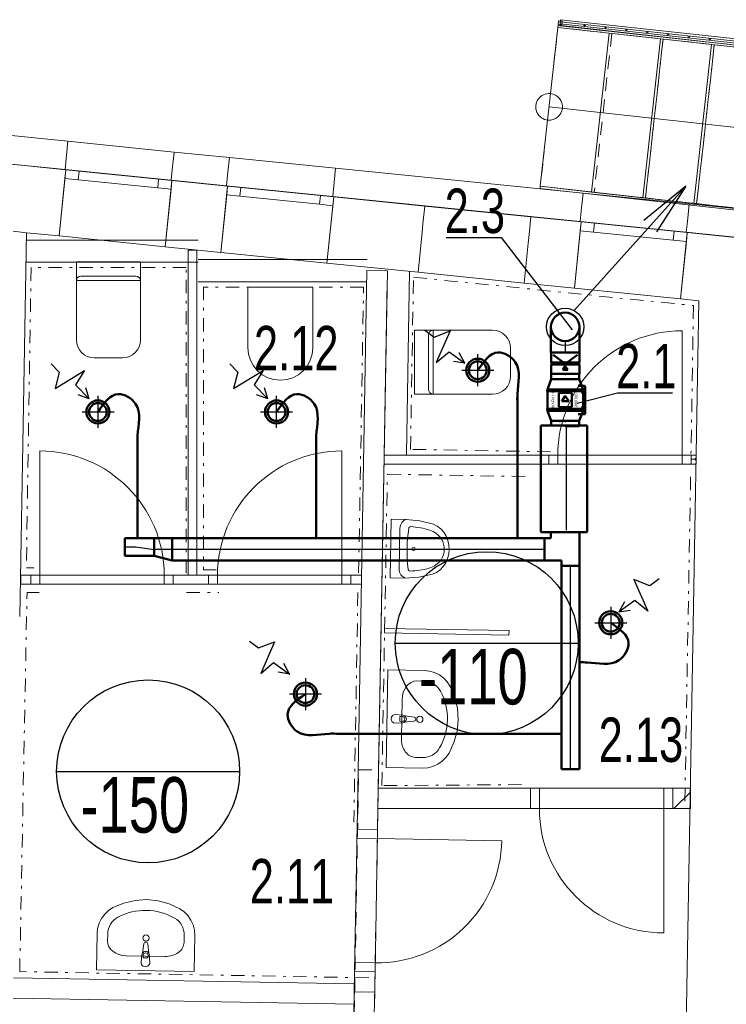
# Model space of a CAD drawing. Header units: millimetres. Extents: x 28262 to 240133, y -152087 to 56534.
# Tile 85 of 107: x 200420 to 204395, y -30820 to -25277. Entities that reach past the tile are written whole.
import ezdxf
from ezdxf.enums import TextEntityAlignment as Align

# ---------------------------------------------------------------- set-up
doc = ezdxf.new("R2010")
doc.units = ezdxf.units.MM
doc.header["$MEASUREMENT"] = 0
for name, pattern in [('DASHDOT', [1, 0.5, -0.25, 0, -0.25]), ('Dashed', [1905, 1270, -635]), ('Čerchovaná S', [175, 75, -42.5, 15, -42.5]), ('čárkovaná 3', [75, 50, -25]), ('Čárkovaná S', [125, 75, -50])]:
    doc.linetypes.add(name, pattern=pattern)
doc.layers.get('0').update_dxf_attribs({"lineweight": 9})
for name, color, linetype, lineweight in [('--písmo', 7, 'Continuous', 25), ('--VZT POPIS', 7, 'Continuous', 25), ('--VZT_ODV', 5, 'Continuous', 50), ('--VZT_ODVOD', 5, 'Continuous', 50), ('--VZT_POPIS', 7, 'Continuous', 25), ('2D prvky - obecné', 7, 'Continuous', 9), ('Konstrukce - nosné', 7, 'Continuous', 9), ('Nové_0', 7, 'Continuous', 9), ('Nové_Interiér - nábytek', 9, 'Continuous', 9), ('Nové_Interiér - schodiště', 7, 'Continuous', 9), ('Nové_Konstrukce - nosné', 7, 'Continuous', 9), ('Nové_Kresby a obrázky', 9, 'Continuous', 9), ('Nové_Otvory – Dveře', 7, 'Continuous', 9), ('Nové_Otvory – Okna', 7, 'Continuous', 9), ('Nové_Výplně – Řezové', 7, 'Continuous', 9)]:
    doc.layers.add(name, color=color, linetype=linetype, lineweight=lineweight)
doc.layers.add('NonPlottable_0', color=7, linetype='Continuous', lineweight=13, plot=False)
doc.styles.add('styl1', font='arial.ttf', dxfattribs={"width": 0.7, "height": 250})
doc.linetypes.add('TRACKS', pattern='A,0.15,[130,ltypeshp.shx,S=0.25,R=0,X=0,Y=0],0.15', length=0.3)

# ---------------------------------------------------------------- blocks, each defined once
blk = doc.blocks.new('tal_v')
at = {"ltscale": 0.1}
for radius in [65, 50]:
    blk.add_circle((0, 0), radius, dxfattribs=at)

msp = doc.modelspace()

# ---------------------------------------------------------------- linework, layer by layer
at = {"layer": '--VZT POPIS'}
for p, q in [((203493.7, -27564.3), (203493.7, -28150.1)), ((201012, -28244.9), (201071.1, -28244.9)), ((201071.1, -28244.9), (201176.4, -28258.7)), ((203373.3, -28258.7), (201176.4, -28258.7)), ((203517.8, -28351.9), (203517.8, -29493.2)), ((202532.7, -28786.3), (203562, -28786.3)), ((200627.9, -29508.3), (201657.2, -29508.3))]:
    msp.add_line(p, q, dxfattribs=at)
for centre, radius in [((203488.8, -27005.9), 105), ((203047.4, -28786.3), 514.7), ((201142.6, -29508.3), 514.7)]:
    msp.add_circle(centre, radius, dxfattribs=at)
at = {"layer": '--VZT_ODV'}
msp.add_line((202215.3, -29296.3), (203468.8, -29296.3), dxfattribs=at)
at = {"layer": '--VZT_ODVOD'}
for p, q in [((203408.8, -27151.8), (203408.8, -27007)), ((203568.8, -27007), (203568.8, -27150.6)), ((203568.8, -27151.8), (203568.8, -27150.6)), ((203220.3, -27382.8), (203220.3, -28195.5)), ((203352.8, -28161.1), (203352.8, -27561.1)), ((203352.8, -27561.1), (203612.8, -27561.1)), ((203612.8, -27561.1), (203612.8, -28161.1)), ((201083.5, -27672.6), (201083.5, -28195.5)), ((202088.5, -27672.6), (202088.5, -28195.5)), ((203408.8, -28195.5), (201012, -28195.5)), ((201012, -28295.5), (201012, -28195.5)), ((201176.6, -28195.5), (201176.6, -28295.5)), ((201278.4, -28195.5), (201278.4, -28320.5)), ((203612.8, -28161.1), (203352.8, -28161.1)), ((203373.3, -28195.5), (203373.3, -28320.5)), ((203408.8, -28195.5), (203408.8, -28161.1)), ((203568.8, -29496.5), (203568.8, -28161.1)), ((201176.6, -28295.5), (201012, -28295.5)), ((201176.6, -28295.5), (201278.4, -28320.5)), ((201278.4, -28320.5), (203468.8, -28320.5)), ((203468.8, -29496.5), (203468.8, -28320.5)), ((203568.8, -28351.6), (203468.8, -28351.6)), ((203568.8, -29496.5), (203468.8, -29496.5))]:
    msp.add_line(p, q, dxfattribs=at)
at = {"layer": '--VZT_ODVOD', "linetype": 'Continuous'}
for p, q in [((203409.6, -27150.6), (203489.6, -27150.6)), ((203409.6, -27205.6), (203409.6, -27150.6)), ((203569.6, -27150.6), (203489.6, -27150.6)), ((203569.6, -27205.6), (203569.6, -27150.6)), ((203489.6, -27205.6), (203409.6, -27205.6)), ((203489.6, -27205.6), (203569.6, -27205.6)), ((203489.6, -27217.6), (203409.6, -27217.6)), ((203409.6, -27270.6), (203409.6, -27217.6)), ((203489.6, -27270.6), (203409.6, -27270.6)), ((203489.5, -27270.6), (203411, -27270.6)), ((203411, -27270.6), (203411, -27300.6)), ((203489.5, -27227.6), (203475.5, -27248.6)), ((203475.5, -27248.6), (203503.5, -27248.6)), ((203503.5, -27248.6), (203489.5, -27227.6)), ((203489.5, -27270.6), (203568, -27270.6)), ((203489.6, -27217.6), (203569.6, -27217.6)), ((203489.6, -27270.6), (203569.6, -27270.6)), ((203568, -27270.6), (203568, -27300.6)), ((203569.6, -27270.6), (203569.6, -27217.6)), ((203389.5, -27358.1), (203411, -27300.6)), ((203411, -27300.6), (203489.5, -27300.6)), ((203568, -27300.6), (203489.5, -27300.6)), ((203589.5, -27358.2), (203568, -27300.6)), ((203387.5, -27363.1), (203489.5, -27363.1)), ((203387.5, -27363.1), (203387.5, -27368.1)), ((203387.5, -27368.1), (203489.5, -27368.1)), ((203389.5, -27358.1), (203489.5, -27358.1)), ((203389.5, -27363.1), (203389.5, -27358.1)), ((203389.5, -27368.1), (203389.5, -27468.1)), ((203457.5, -27378.1), (203494.5, -27378.1)), ((203521.5, -27378.1), (203484.5, -27378.1)), ((203589.5, -27358.2), (203489.5, -27358.1)), ((203591.5, -27363.2), (203489.5, -27363.1)), ((203591.5, -27368.2), (203489.5, -27368.1)), ((203596, -27338.2), (203561.6, -27338.1)), ((203589.5, -27363.2), (203589.5, -27358.2)), ((203589.5, -27418.2), (203589.5, -27368.2)), ((203591.5, -27363.2), (203591.5, -27368.2)), ((203601, -27493.2), (203601, -27343.2)), ((203452.5, -27383.1), (203452.5, -27418.1)), ((203452.5, -27453.1), (203452.5, -27418.1)), ((203489.2, -27395), (203469.2, -27425)), ((203469.2, -27425), (203509.2, -27425)), ((203509.2, -27425), (203489.2, -27395)), ((203526.5, -27383.1), (203526.5, -27418.1)), ((203526.5, -27453.1), (203526.5, -27418.1)), ((203589.5, -27418.2), (203589.5, -27468.2)), ((203387.5, -27468.1), (203489.5, -27468.1)), ((203387.5, -27473.1), (203387.5, -27468.1)), ((203387.5, -27473.1), (203489.5, -27473.1)), ((203389.5, -27473.1), (203389.5, -27478.1)), ((203389.5, -27478.1), (203489.5, -27478.1)), ((203389.5, -27478.1), (203411, -27535.6)), ((203457.5, -27458.1), (203494.5, -27458.1)), ((203521.5, -27458.1), (203484.5, -27458.1)), ((203591.5, -27468.2), (203489.5, -27468.1)), ((203591.5, -27473.2), (203489.5, -27473.1)), ((203589.5, -27478.2), (203489.5, -27478.1)), ((203589.5, -27478.2), (203568, -27535.6)), ((203589.5, -27473.2), (203589.5, -27478.2)), ((203591.5, -27473.2), (203591.5, -27468.2)), ((203411, -27535.6), (203489.5, -27535.6)), ((203411, -27561.1), (203411, -27535.6)), ((203568, -27535.6), (203489.5, -27535.6)), ((203596, -27498.2), (203561.6, -27498.1)), ((203568, -27561.1), (203568, -27535.6)), ((203489.5, -27565.6), (203568, -27565.6)), ((203480.2, -28161.6), (203401.7, -28161.5)), ((203480.2, -28161.6), (203558.7, -28161.6))]:
    msp.add_line(p, q, dxfattribs=at)
at = {"layer": '--VZT_ODVOD', "linetype": 'Dashed', "ltscale": 2}
for p, q in [((203484.9, -27209.6), (203421.3, -27163)), ((203494.2, -27209.6), (203557.8, -27163))]:
    msp.add_line(p, q, dxfattribs=at)
at = {"layer": '--VZT_ODVOD', "linetype": 'DASHDOT', "ltscale": 3}
for p, q in [((203581.5, -27378.1), (203609.5, -27378.2)), ((203580.3, -27458.1), (203609.5, -27458.2))]:
    msp.add_line(p, q, dxfattribs=at)
at = {"layer": '--VZT_ODVOD'}
msp.add_circle((203488.8, -27005.9), 80, dxfattribs=at)
at = {"layer": '--VZT_ODVOD', "linetype": 'Continuous'}
msp.add_circle((203489.6, -27211.6), 6.28, dxfattribs=at)
for centre, radius, start, end in [((203406.8, -27211.6), 6.6, 294.6382, 65.3579), ((203572.3, -27211.6), 6.6, 114.6382, 245.3579), ((203457.5, -27383.1), 5, 89.9959, 179.9959), ((203521.5, -27383.1), 5, 359.9959, 89.9959), ((203596, -27343.2), 5, 359.9959, 89.9959), ((203457.5, -27453.1), 5, 179.9959, 269.9959), ((203521.5, -27453.1), 5, 269.9959, 359.9959), ((203596, -27493.2), 5, 269.9959, 359.9959)]:
    msp.add_arc(centre, radius, start, end, dxfattribs=at)
at = {"layer": '--VZT_ODVOD', "linetype": 'TRACKS', "ltscale": 250}
for points in [[(202997.4, -27249.6), (203111.8, -27149.5), (203208.5, -27203.7), (203220.3, -27382.8), (203220.3, -27437.7)], [(200860.6, -27484.5), (200975, -27384.4), (201071.7, -27438.6), (201083.5, -27617.7), (201083.5, -27672.6)], [(201865.6, -27484.5), (201980, -27384.4), (202076.7, -27438.6), (202088.5, -27617.7), (202088.5, -27672.6)], [(202027.1, -29073.4), (201927.1, -29187.8), (201981.3, -29284.5), (202160.4, -29296.3), (202215.3, -29296.3)]]:
    msp.add_spline(points, degree=3, dxfattribs=at)
msp.add_open_spline([(203745.5, -28671.9), (203794.8, -28705.6), (203880, -28763.9), (203783.1, -28929), (203657.1, -28893.4), (203583.1, -28894.2), (203568.8, -28894.5)], degree=3, knots=[0, 0, 0, 0, 151.985237, 262.861235, 442.350063, 485.761858, 485.761858, 485.761858, 485.761858], dxfattribs=at)
at = {"layer": '--VZT_ODVOD', "linetype": 'Continuous'}
for p in [(203489.6, -27270.6), (203458.7, -27535.6), (203489.5, -27535.6)]:
    msp.add_point(p, dxfattribs=at)
at = {"layer": '--VZT_POPIS'}
for p, q in [((203540.4, -26913.9), (204168, -26214.2)), ((204168, -26214.2), (203931.2, -26407.2)), ((204168, -26214.2), (204001.8, -26470.4)), ((202818.7, -26502.6), (203128.3, -26502.6)), ((203128.3, -26502.6), (203528.9, -27022.5)), ((202699.5, -27025.1), (202751.9, -27063.2)), ((202751.9, -27063.2), (202841.1, -27028)), ((202841.1, -27028), (202763.9, -27206.6)), ((203488.8, -27092.3), (203488.8, -27151.7)), ((202763.9, -27206.6), (202835.4, -27145.9)), ((202835.4, -27145.9), (202924.6, -27210.8)), ((202924.6, -27210.8), (202893.2, -27151.5)), ((200596.6, -27213.4), (200641.5, -27260)), ((201601.6, -27213.4), (201646.5, -27260)), ((202924.6, -27210.8), (202859.7, -27200)), ((200618.8, -27353.3), (200785.2, -27252.4)), ((200641.5, -27260), (200618.8, -27353.3)), ((200785.2, -27252.4), (200734.7, -27331.5)), ((201623.8, -27353.3), (201790.2, -27252.4)), ((201646.5, -27260), (201623.8, -27353.3)), ((201790.2, -27252.4), (201739.7, -27331.5)), ((200734.7, -27331.5), (200811.2, -27411)), ((200811.2, -27411), (200791.7, -27348.2)), ((201739.7, -27331.5), (201816.2, -27411)), ((201816.2, -27411), (201796.7, -27348.2)), ((203556.8, -27435.1), (203783.4, -27376.7)), ((203783.4, -27376.7), (204093, -27376.7)), ((200811.2, -27411), (200748.2, -27388)), ((201816.2, -27411), (201753.2, -27388)), ((203965.1, -28463), (203875.8, -28427.9)), ((203875.8, -28427.9), (203953.1, -28606.4)), ((204017.4, -28424.9), (203965.1, -28463)), ((203790.1, -28611), (203855, -28600.1)), ((203881.5, -28545.7), (203792.3, -28610.6)), ((203792.3, -28610.6), (203823.8, -28551.3)), ((203953.1, -28606.4), (203881.5, -28545.7)), ((201712.1, -28775.4), (201764.4, -28813.5)), ((201764.4, -28813.5), (201853.7, -28778.4)), ((201853.7, -28778.4), (201776.4, -28956.9)), ((201776.4, -28956.9), (201848, -28896.2)), ((201848, -28896.2), (201937.2, -28961.1)), ((201937.2, -28961.1), (201905.7, -28901.8)), ((201939.4, -28961.5), (201874.5, -28950.6))]:
    msp.add_line(p, q, dxfattribs=at)
at = {"layer": '--VZT_POPIS', "ltscale": 3}
for p, q in [((202997.4, -27339.6), (202997.4, -27159.6)), ((202907.4, -27249.6), (203087.4, -27249.6)), ((200860.6, -27574.5), (200860.6, -27394.5)), ((201865.6, -27574.5), (201865.6, -27394.5)), ((200770.6, -27484.5), (200950.6, -27484.4)), ((201775.6, -27484.5), (201955.6, -27484.4)), ((203745.5, -28581.9), (203745.6, -28761.9)), ((203655.5, -28671.5), (203835.5, -28671.5)), ((202027.1, -28983.4), (202027.1, -29163.4)), ((202117.1, -29073), (201937.1, -29073))]:
    msp.add_line(p, q, dxfattribs=at)
at = {"layer": '2D prvky - obecné', "linetype": 'Čerchovaná S'}
for p, q in [((200464.3, -26099.3), (200089.9, -26061.4)), ((200457.7, -26475.6), (200083.3, -26437.7))]:
    msp.add_line(p, q, dxfattribs=at)
at = {"layer": 'Konstrukce - nosné', "linetype": 'Continuous'}
for p, q in [((200089.9, -26061.4), (200464.3, -26099.3)), ((200679.5, -26121.2), (200464.3, -26099.3)), ((201589.8, -26213.4), (201276.5, -26181.6)), ((202698.7, -26325.7), (202186.7, -26273.8)), ((202698.7, -26325.7), (202688.7, -26425.2)), ((202688.7, -26425.2), (202683.6, -26474.9)), ((203295.7, -26386.2), (203285.6, -26485.7)), ((203579.3, -26414.9), (203295.7, -26386.2)), ((200420, -28636.7), (200457.7, -26475.6)), ((200457.7, -26475.6), (200641.7, -26494.2)), ((202683.6, -26474.9), (202660.9, -26698.8)), ((203285.6, -26485.7), (203280.6, -26535.4)), ((204579.3, -26516.2), (204176.2, -26475.4)), ((203280.6, -26535.4), (203257.9, -26759.3)), ((201238.7, -26554.7), (201552, -26586.5)), ((202148.9, -26646.9), (202660.9, -26698.8)), ((203257.9, -26759.3), (203541.5, -26788)), ((204138.4, -26848.5), (204241.4, -26858.9)), ((204241.4, -26858.9), (204169.1, -31008.1))]:
    msp.add_line(p, q, dxfattribs=at)
at = {"layer": 'NonPlottable_0'}
for p, q in [((200691.3, -25961.3), (200092.7, -25900.9)), ((200681.3, -26060.8), (200691.3, -25961.3)), ((201288.3, -26021.6), (201278.3, -26121.1)), ((201599.9, -26053), (201288.3, -26021.6)), ((200089.9, -26061.5), (200675.3, -26120.5)), ((200675.3, -26120.5), (200681.3, -26060.8)), ((201589.8, -26152.5), (201599.9, -26053)), ((201278.3, -26121.1), (201272.2, -26180.8)), ((201583.8, -26212.2), (201589.8, -26152.5)), ((202196.9, -26113.2), (202186.8, -26212.7)), ((203589.5, -26253.7), (202196.9, -26113.2)), ((201272.2, -26180.8), (201583.8, -26212.2)), ((202186.8, -26212.7), (202180.8, -26272.4)), ((202180.8, -26272.4), (203573.4, -26412.9)), ((203579.4, -26353.2), (203589.5, -26253.7)), ((204186.4, -26314), (204176.4, -26413.5)), ((206034.3, -26500.4), (204186.4, -26314)), ((203573.4, -26412.9), (203579.4, -26353.2)), ((204176.4, -26413.5), (204170.4, -26473.2)), ((204170.4, -26473.2), (206018.2, -26659.6)), ((201367.4, -26573.5), (201367.4, -28404.5)), ((201417.4, -26573.5), (201367.4, -26573.5)), ((201417.4, -28404.5), (201417.4, -26573.5)), ((202373.9, -26689), (202318.5, -29834)), ((202488.9, -26691), (202373.9, -26689)), ((202433.5, -29836), (202488.9, -26691)), ((202470.6, -27727.9), (202469.7, -27777.9)), ((203397.4, -27727.9), (202470.6, -27727.9)), ((203397.4, -27777.9), (203397.4, -27727.9)), ((204197.4, -27727.9), (204197.4, -27777.9)), ((204226.3, -27727.9), (204197.4, -27727.9)), ((204225.4, -27777.9), (204226.3, -27727.9)), ((202469.7, -27777.9), (203397.4, -27777.9)), ((204197.4, -27777.9), (204225.4, -27777.9)), ((200483.2, -28404.5), (200426.9, -28404.5)), ((200426.9, -28404.5), (200426.9, -28454.5)), ((200483.2, -28454.5), (200483.2, -28404.5)), ((201482.8, -28404.5), (201283.2, -28404.5)), ((201283.2, -28404.5), (201283.2, -28454.5)), ((201367.4, -28404.5), (201417.4, -28404.5)), ((201482.8, -28454.5), (201482.8, -28404.5)), ((202342.6, -28404.5), (202282.8, -28404.5)), ((202282.8, -28404.5), (202282.8, -28454.5)), ((202342.6, -28454.5), (202342.6, -28404.5)), ((200426.9, -28454.5), (200483.2, -28454.5)), ((201283.2, -28454.5), (201482.8, -28454.5)), ((202282.8, -28454.5), (202342.6, -28454.5)), ((202473.1, -28703.5), (202472.6, -28728.5)), ((203172.9, -28715.8), (202473.1, -28703.5)), ((202472.6, -28728.5), (203172.5, -28740.8)), ((203172.5, -28740.8), (203172.9, -28715.8)), ((202437.6, -29602.9), (202435.6, -29717.9)), ((203293.7, -29602.9), (202437.6, -29602.9)), ((203293.7, -29717.9), (203293.7, -29602.9)), ((204193.4, -29602.9), (204093.7, -29602.9)), ((204093.7, -29602.9), (204093.7, -29717.9)), ((204193.4, -29717.9), (204193.4, -29602.9)), ((202435.6, -29717.9), (203293.7, -29717.9)), ((204093.7, -29717.9), (204193.4, -29717.9)), ((202318.5, -29834), (202433.5, -29836)), ((202304.4, -30633.9), (202300, -30883.1)), ((202419.4, -30635.9), (202304.4, -30633.9)), ((202415, -30885.1), (202419.4, -30635.9)), ((202303.2, -30703.9), (200384.6, -30670.1)), ((202301.2, -30818.8), (202303.2, -30703.9)), ((200382.6, -30785.1), (202301.2, -30818.8))]:
    msp.add_line(p, q, dxfattribs=at)
at = {"layer": 'Nové_0', "linetype": 'Continuous'}
for p, q in [((203452.2, -25283), (203450, -25302.9)), ((203450, -25302.9), (203469.9, -25305.1)), ((203472.1, -25285.2), (203452.2, -25283)), ((203463, -25276.7), (203459.1, -25311.5)), ((203459.1, -25311.5), (205729.3, -25561)), ((203461.7, -25288.1), (203460.4, -25300)), ((203461.7, -25288.1), (203460.4, -25300)), ((203460.4, -25300), (205730.6, -25549.6)), ((203460.4, -25300), (205730.6, -25549.6)), ((205731.9, -25537.7), (203461.7, -25288.1)), ((205731.9, -25537.7), (203461.7, -25288.1)), ((205733.2, -25526.3), (203463, -25276.7)), ((203469.9, -25305.1), (203472.1, -25285.2)), ((203592.4, -25308.5), (203604.3, -25309.8)), ((203597.7, -25315.1), (203599, -25303.2)), ((203709.7, -25321.4), (203721.7, -25322.7)), ((203715.1, -25328), (203716.4, -25316.1)), ((203832.4, -25340.9), (203833.8, -25329)), ((203827.1, -25334.3), (203839.1, -25335.6)), ((203944.5, -25347.2), (203956.5, -25348.5)), ((203949.8, -25353.8), (203951.1, -25341.9)), ((204061.9, -25360.1), (204073.8, -25361.4)), ((204067.2, -25366.7), (204068.5, -25354.8)), ((204179.3, -25373), (204191.2, -25374.3)), ((204184.6, -25379.6), (204185.9, -25367.7)), ((204296.7, -25385.9), (204308.6, -25387.2)), ((204302, -25392.6), (204303.3, -25380.6))]:
    msp.add_line(p, q, dxfattribs=at)
at = {"layer": 'Nové_Interiér - nábytek', "linetype": 'Continuous'}
for p, q in [((200738.8, -27080.1), (200738.8, -26640.1)), ((200738.8, -26640.1), (201098.8, -26640.1)), ((201098.8, -26640.1), (201098.8, -27080.1)), ((201098.8, -26745.1), (200738.8, -26745.1)), ((200763.8, -26720.1), (200918.8, -26720.1)), ((200918.8, -26720.1), (201073.8, -26720.1)), ((201703.9, -26781.5), (202068.9, -26781.5)), ((201703.9, -27124), (201703.9, -26781.5)), ((202068.9, -26781.5), (202068.9, -27124)), ((202640.9, -27385.1), (202640.9, -27025.1)), ((202640.9, -27025.1), (203080.9, -27025.1)), ((202745.9, -27025.1), (202745.9, -27385.1)), ((203080.9, -27025.1), (203100.4, -27027)), ((203100.4, -27027), (203119.1, -27032.7)), ((203119.1, -27032.7), (203136.4, -27042)), ((203136.4, -27042), (203151.6, -27054.4)), ((200740.7, -27099.6), (200738.8, -27080.1)), ((200746.4, -27118.3), (200740.7, -27099.6)), ((201096.9, -27099.6), (201091.2, -27118.3)), ((201098.8, -27080.1), (201096.9, -27099.6)), ((202720.9, -27205.1), (202720.9, -27050.1)), ((203151.6, -27054.4), (203164, -27069.6)), ((203164, -27069.6), (203173.3, -27086.8)), ((203173.3, -27086.8), (203179, -27105.6)), ((200755.7, -27135.6), (200746.4, -27118.3)), ((200768.1, -27150.8), (200755.7, -27135.6)), ((200783.3, -27163.2), (200768.1, -27150.8)), ((201069.5, -27150.8), (201054.4, -27163.2)), ((201082, -27135.6), (201069.5, -27150.8)), ((201091.2, -27118.3), (201082, -27135.6)), ((201707.4, -27159), (201703.9, -27124)), ((201717.7, -27193.3), (201707.4, -27159)), ((202065.5, -27159), (202055.1, -27193.3)), ((202068.9, -27124), (202065.5, -27159)), ((203179, -27105.6), (203180.9, -27125.1)), ((203180.9, -27125.1), (203180.9, -27285.1)), ((200800.5, -27172.5), (200783.3, -27163.2)), ((200819.3, -27178.1), (200800.5, -27172.5)), ((200838.8, -27180.1), (200819.3, -27178.1)), ((200998.8, -27180.1), (200838.8, -27180.1)), ((201018.3, -27178.1), (200998.8, -27180.1)), ((201037.1, -27172.5), (201018.3, -27178.1)), ((201054.4, -27163.2), (201037.1, -27172.5)), ((201734.5, -27224.9), (201717.7, -27193.3)), ((202055.1, -27193.3), (202038.3, -27224.9)), ((202720.9, -27360.1), (202720.9, -27205.1)), ((201757.2, -27252.6), (201734.5, -27224.9)), ((201784.8, -27275.3), (201757.2, -27252.6)), ((202015.7, -27252.6), (201988, -27275.3)), ((202038.3, -27224.9), (202015.7, -27252.6)), ((201816.3, -27292.2), (201784.8, -27275.3)), ((201850.6, -27302.6), (201816.3, -27292.2)), ((201886.4, -27306.5), (201850.6, -27302.6)), ((201922.3, -27302.6), (201886.4, -27306.5)), ((201956.5, -27292.2), (201922.3, -27302.6)), ((201988, -27275.3), (201956.5, -27292.2)), ((203173.3, -27323.4), (203164, -27340.7)), ((203179, -27304.6), (203173.3, -27323.4)), ((203180.9, -27285.1), (203179, -27304.6)), ((203119.1, -27377.5), (203100.4, -27383.2)), ((203136.4, -27368.3), (203119.1, -27377.5)), ((203151.6, -27355.8), (203136.4, -27368.3)), ((203164, -27340.7), (203151.6, -27355.8)), ((203080.9, -27385.1), (202640.9, -27385.1)), ((203100.4, -27383.2), (203080.9, -27385.1)), ((202504.1, -28418.6), (202509.9, -28088.6)), ((202509.9, -28088.6), (202592.9, -28090.1)), ((202592.9, -28090.1), (202671, -28097.5)), ((202671, -28097.5), (202747.3, -28116.7)), ((202555.1, -28369.4), (202559.2, -28139.5)), ((202747.3, -28116.7), (202769.2, -28128.1)), ((202769.2, -28128.1), (202788.9, -28143.5)), ((202788.9, -28143.5), (202805.9, -28162.3)), ((202805.9, -28162.3), (202819.5, -28184)), ((202819.5, -28184), (202829.4, -28207.9)), ((202829.4, -28207.9), (202835.3, -28233.3)), ((202837, -28259.4), (202834.4, -28285.5)), ((202835.3, -28233.3), (202837, -28259.4)), ((202827.6, -28310.6), (202816.9, -28334.2)), ((202834.4, -28285.5), (202827.6, -28310.6)), ((202784.9, -28373.6), (202764.6, -28388.2)), ((202802.5, -28355.4), (202784.9, -28373.6)), ((202816.9, -28334.2), (202802.5, -28355.4)), ((202587.1, -28420), (202504.1, -28418.6)), ((202665.4, -28415.4), (202587.1, -28420)), ((202742.3, -28398.9), (202665.4, -28415.4)), ((202764.6, -28388.2), (202742.3, -28398.9)), ((202472.6, -28728.5), (202473.1, -28703.5)), ((202473.1, -28703.5), (203172.9, -28715.8)), ((203172.5, -28740.8), (202472.6, -28728.5)), ((203172.9, -28715.8), (203172.5, -28740.8)), ((202482.2, -29486.5), (202491.9, -28936.6)), ((202491.9, -28936.6), (202695.5, -28940.1)), ((202695.5, -28940.1), (202725.5, -28943.3)), ((202725.5, -28943.3), (202754.3, -28951.7)), ((202754.3, -28951.7), (202781.2, -28965)), ((202781.2, -28965), (202805.3, -28982.9)), ((202805.3, -28982.9), (202825.8, -29004.6)), ((202653.8, -28999.2), (202694.5, -28999.9)), ((202825.8, -29004.6), (202842, -29029.7)), ((202842, -29029.7), (202867.5, -29089.9)), ((202867.5, -29089.9), (202882.7, -29153.4)), ((202567.2, -29321.9), (202571.1, -29104.1)), ((202882.7, -29153.4), (202887, -29218.6)), ((202534.6, -29187.4), (202576.5, -29192.1)), ((202559.3, -29199.2), (202558.8, -29226.4)), ((202574.2, -29199.4), (202559.3, -29199.2)), ((202585.9, -29195.5), (202638.7, -29203.1)), ((202575.7, -29234.1), (202533.7, -29237.3)), ((202558.8, -29226.4), (202573.7, -29226.6)), ((202638.3, -29225.3), (202585.3, -29231)), ((202887, -29218.6), (202880.4, -29283.5)), ((202880.4, -29283.5), (202863, -29346.5)), ((202863, -29346.5), (202835.4, -29405.8)), ((202646.2, -29429.6), (202686.9, -29430.3)), ((202818.3, -29430.2), (202797.1, -29451.2)), ((202835.4, -29405.8), (202818.3, -29430.2)), ((202685.8, -29490.1), (202482.2, -29486.5)), ((202745, -29480.6), (202715.9, -29487.9)), ((202772.4, -29468.2), (202745, -29480.6)), ((202797.1, -29451.2), (202772.4, -29468.2)), ((202715.9, -29487.9), (202685.8, -29490.1)), ((200944.9, -30275.3), (201005.1, -30249.8)), ((201005.1, -30249.8), (201068.7, -30234.6)), ((201068.7, -30234.6), (201133.8, -30230.3)), ((201133.8, -30230.3), (201198.7, -30236.9)), ((201198.7, -30236.9), (201261.7, -30254.3)), ((201261.7, -30254.3), (201321, -30282)), ((200880.3, -30336.1), (200898.1, -30312)), ((200898.1, -30312), (200919.9, -30291.5)), ((200919.9, -30291.5), (200944.9, -30275.3)), ((201321, -30282), (201345.4, -30299)), ((201345.4, -30299), (201366.5, -30320.3)), ((200858.6, -30391.9), (200867, -30363)), ((200867, -30363), (200880.3, -30336.1)), ((201366.5, -30320.3), (201383.4, -30344.9)), ((201383.4, -30344.9), (201395.8, -30372.3)), ((201395.8, -30372.3), (201403.2, -30401.4)), ((200851.8, -30625.4), (200855.4, -30421.8)), ((200855.4, -30421.8), (200858.6, -30391.9)), ((200914.4, -30463.5), (200915.2, -30422.8)), ((201403.2, -30401.4), (201405.3, -30431.5)), ((201110.8, -30531.4), (201118.3, -30478.6)), ((201140.5, -30479), (201146.2, -30532)), ((201344.8, -30471.1), (201345.5, -30430.4)), ((201405.3, -30431.5), (201401.7, -30635.1)), ((201102.6, -30582.7), (201107.3, -30540.9)), ((201237.1, -30550.1), (201019.3, -30546.3)), ((201114.7, -30543.2), (201114.4, -30558)), ((201114.4, -30558), (201141.6, -30558.5)), ((201141.6, -30558.5), (201141.9, -30543.6)), ((201149.3, -30541.6), (201152.6, -30583.6)), ((201401.7, -30635.1), (200851.8, -30625.4))]:
    msp.add_line(p, q, dxfattribs=at)
for centre in [(202671.2, -29214.8), (201130, -30446.1)]:
    msp.add_circle(centre, 17.5, dxfattribs=at)
for centre, radius, start, end in [((200763.8, -26745.1), 25, 90, 180), ((201073.8, -26745.1), 25, 0, 90), ((202745.9, -27050.1), 25, 90, 180), ((202745.9, -27360.1), 25, 180, 270), ((202534.1, -29212.3), 25, 88.9912, 268.9912), ((202573.9, -29213), 13.6, 268.9912, 88.9912), ((202574.2, -29213.1), 21.1, 56.2202, 83.8216), ((202574.2, -29213.1), 21.1, 301.7622, 56.2202), ((202637.1, -29214.2), 11.2, 276.1301, 81.8523), ((202574.2, -29213.1), 21.1, 274.1608, 301.7622), ((201129.4, -30480.2), 11.2, 6.1301, 171.8523), ((201128.3, -30543.1), 21.1, 146.2202, 173.8216), ((201128.3, -30543.1), 21.1, 31.7622, 146.2202), ((201128.3, -30543.4), 13.6, 358.9912, 178.9912), ((201128.3, -30543.1), 21.1, 4.1608, 31.7622), ((201127.6, -30583.2), 25, 178.9912, 358.9912)]:
    msp.add_arc(centre, radius, start, end, dxfattribs=at)
for centre, major_axis, ratio, start_param, end_param in [((202606.9, -28140.4), (0.9, 51.3), 0.93164, 0.221788, 1.570796), ((203349.9, -28268.4), (14.2, 805.9), 0.93164, 1.428537, 1.713056), ((202620.9, -28143.7), (0.2, 13.3), 0.93164, 0.085797, 1.387931), ((202582.8, -28694.9), (10, 565.8), 0.93164, 6.025138, 6.231302), ((202687.7, -28286.4), (2.5, 142.3), 0.93164, 5.375998, 6.001918), ((202709.5, -28257.2), (1.9, 106.5), 0.93164, 4.135515, 5.289263), ((202688.7, -28227.2), (2.5, 142.3), 0.93164, 3.42286, 4.04878), ((202602.9, -28370.3), (0.9, 51.3), 0.93164, 1.570796, 2.919805), ((202616.9, -28367.4), (0.2, 13.3), 0.93164, 1.753661, 3.055796), ((202598.3, -27815.2), (10, 565.8), 0.93164, 3.193476, 3.39964), ((202651.9, -29105.6), (1.9, 106.4), 0.759899, 0, 1.570796), ((202692.6, -29106.2), (-107.7, 1.9), 0.986413, 3.638567, 4.712389), ((202487.1, -29211.5), (-339.3, 6), 0.986413, 2.644618, 3.638567), ((202648.1, -29323.2), (1.9, 106.4), 0.759899, 1.570796, 3.141593), ((202688.8, -29324), (-107.7, 1.9), 0.986413, 1.570796, 2.644618), ((201126.8, -30630.2), (6, 339.3), 0.986413, 5.78621, 6.78016), ((201021.4, -30424.7), (1.9, 107.7), 0.986413, 0.496975, 1.570796), ((201239.3, -30428.5), (1.9, 107.7), 0.986413, 4.712389, 5.78621), ((201020.8, -30465.4), (-106.4, 1.9), 0.759899, 0, 1.570796), ((201238.4, -30469.3), (-106.4, 1.9), 0.759899, 1.570796, 3.141593)]:
    msp.add_ellipse(centre, major_axis=major_axis, ratio=ratio, start_param=start_param, end_param=end_param, dxfattribs=at)
msp.add_ellipse((202636.1, -28256.3), major_axis=(0.16, 9.26), ratio=0.93164, dxfattribs=at)
at = {"layer": 'Nové_Interiér - schodiště', "linetype": 'Continuous'}
for p, q in [((203448.1, -25320.2), (203348.9, -26214.7)), ((203449.4, -25308.3), (203448.1, -25320.2)), ((203448.1, -25320.2), (206042.2, -25607.8)), ((203736.3, -25352.1), (203448.1, -25320.2)), ((206043.5, -25595.9), (203449.4, -25308.3)), ((203637.1, -26246.7), (203736.3, -25352.1)), ((203736.3, -25352.1), (203637.1, -26246.7)), ((204024.6, -25384.1), (203736.3, -25352.1)), ((203925.4, -26278.6), (204024.6, -25384.1)), ((204024.6, -25384.1), (203925.4, -26278.6)), ((204312.8, -25416.1), (204024.6, -25384.1)), ((204213.6, -26310.6), (204312.8, -25416.1)), ((204312.8, -25416.1), (204213.6, -26310.6)), ((204601, -25448), (204312.8, -25416.1)), ((203398.5, -25767.4), (203686.7, -25799.4)), ((203686.7, -25799.4), (205704.4, -26023.1)), ((203348.9, -26214.7), (203347.6, -26226.6)), ((205943, -26502.3), (203348.9, -26214.7)), ((203348.9, -26214.7), (203637.1, -26246.7)), ((203347.6, -26226.6), (205941.7, -26514.2)), ((203637.1, -26246.7), (203925.4, -26278.6)), ((203925.4, -26278.6), (204213.6, -26310.6)), ((204213.6, -26310.6), (204501.8, -26342.5))]:
    msp.add_line(p, q, dxfattribs=at)
at = {"layer": 'Nové_Interiér - schodiště', "linetype": 'Čárkovaná S'}
for p, q in [((203751.4, -25353.8), (203652.2, -26248.3)), ((204039.7, -25385.8), (203751.4, -25353.8)), ((203940.5, -26280.3), (204039.7, -25385.8)), ((204039.7, -25385.8), (203940.5, -26280.3)), ((204327.9, -25417.7), (204039.7, -25385.8)), ((204228.7, -26312.2), (204327.9, -25417.7)), ((204327.9, -25417.7), (204228.7, -26312.2)), ((204616.1, -25449.7), (204327.9, -25417.7)), ((203652.2, -26248.3), (203940.5, -26280.3)), ((203940.5, -26280.3), (204228.7, -26312.2)), ((204228.7, -26312.2), (204516.9, -26344.2))]:
    msp.add_line(p, q, dxfattribs=at)
at = {"layer": 'Nové_Interiér - schodiště', "linetype": 'Continuous'}
for start, end in [(84.682, 264.682), (264.682, 84.682)]:
    msp.add_arc((203398.5, -25767.4), 75, start, end, dxfattribs=at)
at = {"layer": 'Nové_Konstrukce - nosné', "linetype": 'čárkovaná 3'}
for p, q in [((203426, -25519), (203448.1, -25320.2)), ((203448.1, -25320.2), (203696.6, -25347.7)), ((203348.9, -26214.7), (203370.9, -26015.9)), ((203597.4, -26242.3), (203348.9, -26214.7))]:
    msp.add_line(p, q, dxfattribs=at)
at = {"layer": 'Nové_Konstrukce - nosné', "linetype": 'Continuous'}
for p, q in [((200691.3, -25961.3), (200092.7, -25900.9)), ((200681.3, -26060.8), (200691.3, -25961.3)), ((201278.3, -26121.1), (201288.3, -26021.6)), ((201599.9, -26053), (201288.3, -26021.6)), ((200089.9, -26061.5), (200675.3, -26120.5)), ((200681.3, -26060.8), (200675.3, -26120.5)), ((201589.8, -26152.5), (201599.9, -26053)), ((200679.5, -26121.2), (200641.7, -26494.2)), ((201278.3, -26121.1), (201272.2, -26180.8)), ((201589.8, -26152.5), (201583.8, -26212.2)), ((202186.8, -26212.7), (202196.9, -26113.2)), ((203589.5, -26253.7), (202196.9, -26113.2)), ((201238.7, -26554.7), (201276.5, -26181.6)), ((201272.2, -26180.8), (201583.8, -26212.2)), ((201589.8, -26213.4), (201552, -26586.5)), ((202186.8, -26212.7), (202180.8, -26272.4)), ((202180.8, -26272.4), (203573.4, -26412.9)), ((203579.4, -26353.2), (203589.5, -26253.7)), ((202148.9, -26646.9), (202186.7, -26273.8)), ((203295.7, -26386.2), (202698.7, -26325.7)), ((204176.4, -26413.5), (204186.4, -26314)), ((206034.3, -26500.4), (204186.4, -26314)), ((203579.4, -26353.2), (203573.4, -26412.9)), ((203579.3, -26414.9), (203541.5, -26788)), ((204176.4, -26413.5), (204170.4, -26473.2)), ((204138.4, -26848.5), (204176.2, -26475.4)), ((204170.4, -26473.2), (206018.2, -26659.6)), ((201424.4, -26517.1), (200454.4, -26517.1)), ((201367.4, -26573.5), (201367.4, -28404.5)), ((201417.4, -28404.5), (201417.4, -26573.5)), ((200454.4, -26642.1), (201424.4, -26642.1)), ((202375, -26626.5), (201424.4, -26626.5)), ((202373.9, -26689), (202318.5, -29834)), ((202437.6, -29602.9), (202488.9, -26691)), ((202595.7, -27725.1), (202613.9, -26693.2)), ((202660.9, -26698.8), (203257.9, -26759.3)), ((201424.4, -26751.5), (202372.8, -26751.5)), ((202487.8, -26751.5), (202470.7, -27722.9)), ((203397.4, -27727.9), (202470.6, -27727.9)), ((203397.4, -27727.9), (203397.4, -27777.9)), ((204197.4, -27727.9), (204197.4, -27777.9)), ((204226.3, -27727.9), (204197.4, -27727.9)), ((202469.7, -27777.9), (203397.4, -27777.9)), ((204197.4, -27777.9), (204225.4, -27777.9)), ((200483.2, -28404.5), (200426.9, -28404.5)), ((200483.2, -28404.5), (200483.2, -28454.5)), ((201283.2, -28404.5), (201283.2, -28454.5)), ((201367.4, -28404.5), (201283.2, -28404.5)), ((201482.8, -28404.5), (201417.4, -28404.5)), ((201482.8, -28454.5), (201482.8, -28404.5)), ((202282.8, -28454.5), (202282.8, -28404.5)), ((202342.6, -28404.5), (202282.8, -28404.5)), ((200426.9, -28454.5), (200483.2, -28454.5)), ((201283.2, -28454.5), (201482.8, -28454.5)), ((202282.8, -28454.5), (202342.6, -28454.5)), ((203293.7, -29602.9), (202437.6, -29602.9)), ((203293.7, -29602.9), (203281.7, -29602.9)), ((203293.7, -29717.9), (203293.7, -29602.9)), ((204093.7, -29602.9), (204105.7, -29602.9)), ((204093.7, -29717.9), (204093.7, -29602.9)), ((204193.4, -29602.9), (204093.7, -29602.9)), ((202433.5, -29836), (202435.6, -29717.9)), ((202435.6, -29717.9), (203293.7, -29717.9)), ((203293.7, -29717.9), (203281.7, -29717.9)), ((204093.7, -29717.9), (204105.7, -29717.9)), ((204093.7, -29717.9), (204193.4, -29717.9)), ((202318.5, -29834), (202318.7, -29822)), ((202318.5, -29834), (202433.5, -29836)), ((202433.5, -29836), (202433.7, -29824)), ((202304.4, -30633.9), (202303.2, -30703.9)), ((202304.4, -30633.9), (202304.2, -30645.9)), ((202304.4, -30633.9), (202419.4, -30635.9)), ((202415, -30885.1), (202419.4, -30635.9)), ((202419.4, -30635.9), (202419.2, -30647.9)), ((202303.2, -30703.9), (200384.6, -30670.1)), ((200382.6, -30785.1), (202301.2, -30818.8)), ((202301.2, -30818.8), (202300, -30883.1))]:
    msp.add_line(p, q, dxfattribs=at)
at = {"layer": 'Nové_Kresby a obrázky', "linetype": 'Čerchovaná S'}
for p, q in [((200483.9, -26672.1), (200457.4, -28362)), ((201356.9, -26672.1), (200483.9, -26672.1)), ((201356.9, -28392), (201356.9, -26672.1)), ((202618.6, -27695.5), (202635.6, -26726.4)), ((202635.6, -26726.4), (204211, -26886)), ((202354.7, -26781.5), (201454.3, -26781.5)), ((201454.3, -26781.5), (201454.3, -28373)), ((202326.8, -28391), (202354.7, -26781.5)), ((204211, -26886), (204196.2, -27753.3)), ((203406.5, -27709.3), (202618.6, -27695.5)), ((202457.6, -29588.1), (202488.5, -27834.9)), ((202488.5, -27834.9), (203287.8, -27849)), ((204162.4, -29675.3), (204194.9, -27843.4)), ((200457.4, -28362), (200499.8, -28362)), ((201454.3, -28373), (201526.2, -28373)), ((200420.2, -30635.7), (200461.3, -28502)), ((200461.2, -28502), (200529.5, -28502)), ((201358.8, -28502), (201539.8, -28502)), ((202322.7, -28500.9), (202299.9, -29794)), ((203243.5, -29583), (202457.6, -29588.1)), ((202383.8, -30670.3), (200420.2, -30635.7))]:
    msp.add_line(p, q, dxfattribs=at)
at = {"layer": 'Nové_Kresby a obrázky', "linetype": 'Čárkovaná S'}
for p, q in [((202304.6, -30748.9), (202326.8, -29498.8)), ((202326.8, -29498.8), (202439.4, -29500.8)), ((202439.4, -29500.8), (202417.2, -30750.9)), ((202273.4, -32498.8), (202304.6, -30748.9)), ((202417.2, -30750.9), (202304.6, -30748.9)), ((202304.6, -30748.9), (202417.2, -30750.9)), ((202417.2, -30750.9), (202386, -32500.9))]:
    msp.add_line(p, q, dxfattribs=at)
at = {"layer": 'Nové_Otvory – Dveře', "linetype": 'Continuous'}
for p, q in [((204147.4, -27727.9), (204147.4, -27027.9)), ((200533.2, -28404.5), (200533.2, -27704.5)), ((202232.8, -28404.5), (202232.8, -27704.5)), ((203397.4, -27727.9), (204197.4, -27727.9)), ((203447.4, -27727.9), (203397.4, -27727.9)), ((203397.4, -27727.9), (203397.4, -27777.9)), ((203397.4, -27727.9), (203397.4, -27777.9)), ((203397.4, -27727.9), (203397.4, -27777.9)), ((203447.4, -27777.9), (203447.4, -27727.9)), ((204197.4, -27727.9), (204147.4, -27727.9)), ((204147.4, -27727.9), (204147.4, -27777.9)), ((204197.4, -27777.9), (204197.4, -27727.9)), ((204197.4, -27727.9), (204197.4, -27777.9)), ((204197.4, -27727.9), (204197.4, -27777.9)), ((203397.4, -27777.9), (204197.4, -27777.9)), ((203397.4, -27777.9), (203447.4, -27777.9)), ((204147.4, -27777.9), (204197.4, -27777.9)), ((201283.2, -28404.5), (200483.2, -28404.5)), ((200483.2, -28404.5), (200533.2, -28404.5)), ((200483.2, -28454.5), (200483.2, -28404.5)), ((200483.2, -28404.5), (200483.2, -28454.5)), ((200483.2, -28404.5), (200483.2, -28454.5)), ((200533.2, -28404.5), (200533.2, -28454.5)), ((201233.2, -28454.5), (201233.2, -28404.5)), ((201233.2, -28404.5), (201283.2, -28404.5)), ((201283.2, -28404.5), (201283.2, -28454.5)), ((201283.2, -28404.5), (201283.2, -28454.5)), ((201283.2, -28404.5), (201283.2, -28454.5)), ((201482.8, -28404.5), (202282.8, -28404.5)), ((201532.8, -28404.5), (201482.8, -28404.5)), ((201482.8, -28404.5), (201482.8, -28454.5)), ((201482.8, -28454.5), (201482.8, -28404.5)), ((201482.8, -28454.5), (201482.8, -28404.5)), ((201532.8, -28454.5), (201532.8, -28404.5)), ((202282.8, -28404.5), (202232.8, -28404.5)), ((202232.8, -28404.5), (202232.8, -28454.5)), ((202282.8, -28454.5), (202282.8, -28404.5)), ((202282.8, -28454.5), (202282.8, -28404.5)), ((202282.8, -28454.5), (202282.8, -28404.5)), ((201283.2, -28454.5), (200483.2, -28454.5)), ((200533.2, -28454.5), (200483.2, -28454.5)), ((201283.2, -28454.5), (201233.2, -28454.5)), ((201482.8, -28454.5), (202282.8, -28454.5)), ((201482.8, -28454.5), (201532.8, -28454.5)), ((202232.8, -28454.5), (202282.8, -28454.5)), ((203293.7, -29602.9), (203281.7, -29602.9)), ((203293.7, -29602.9), (203281.7, -29602.9)), ((203293.7, -29602.9), (204093.7, -29602.9)), ((203293.7, -29602.9), (203343.7, -29602.9)), ((203293.7, -29717.9), (203293.7, -29602.9)), ((203293.7, -29717.9), (203293.7, -29602.9)), ((203293.7, -29717.9), (203293.7, -29602.9)), ((203343.7, -29602.9), (203343.7, -29717.9)), ((204043.7, -29717.9), (204043.7, -29602.9)), ((204043.7, -29602.9), (204093.7, -29602.9)), ((204093.7, -29602.9), (204093.7, -29717.9)), ((204093.7, -29717.9), (204093.7, -29602.9)), ((204093.7, -29717.9), (204093.7, -29602.9)), ((204093.7, -29602.9), (204105.7, -29602.9)), ((204093.7, -29602.9), (204105.7, -29602.9)), ((203293.7, -29717.9), (203281.7, -29717.9)), ((203293.7, -29717.9), (203281.7, -29717.9)), ((203293.7, -29717.9), (204093.7, -29717.9)), ((203343.7, -29717.9), (203293.7, -29717.9)), ((204093.7, -29717.9), (204043.7, -29717.9)), ((204043.7, -29717.9), (204043.7, -30417.9)), ((204093.7, -29717.9), (204105.7, -29717.9)), ((204093.7, -29717.9), (204105.7, -29717.9)), ((202304.4, -30633.9), (202318.5, -29834)), ((202317.6, -29884), (202318.5, -29834)), ((202318.5, -29834), (202318.7, -29822)), ((202318.5, -29834), (202318.7, -29822)), ((202318.5, -29834), (202433.5, -29836)), ((202318.5, -29834), (202433.5, -29836)), ((202318.5, -29834), (202433.5, -29836)), ((202419.4, -30635.9), (202433.5, -29836)), ((202433.5, -29836), (202432.6, -29886)), ((202433.5, -29836), (202433.7, -29824)), ((202433.5, -29836), (202433.7, -29824)), ((202432.6, -29886), (202317.6, -29884)), ((202432.6, -29886), (203132.5, -29898.3)), ((202304.4, -30633.9), (202305.3, -30583.9)), ((202305.3, -30583.9), (202420.3, -30585.9)), ((202420.3, -30585.9), (202419.4, -30635.9)), ((202304.4, -30633.9), (202304.2, -30645.9)), ((202304.4, -30633.9), (202304.2, -30645.9)), ((202419.4, -30635.9), (202304.4, -30633.9)), ((202304.4, -30633.9), (202419.4, -30635.9)), ((202304.4, -30633.9), (202419.4, -30635.9)), ((202419.4, -30635.9), (202419.2, -30647.9)), ((202419.4, -30635.9), (202419.2, -30647.9))]:
    msp.add_line(p, q, dxfattribs=at)
for centre, start, end in [((204147.4, -27727.9), 90, 180), ((200533.2, -28404.5), 0, 90), ((202232.8, -28404.5), 90, 180), ((204043.7, -29717.9), 180, 270), ((202432.6, -29886), 268.9912, 358.9912)]:
    msp.add_arc(centre, 700, start, end, dxfattribs=at)
at = {"layer": 'Nové_Otvory – Okna', "linetype": 'Continuous'}
for p, q in [((200681.3, -26060.8), (200691.3, -25961.3)), ((201288.3, -26021.6), (200691.3, -25961.3)), ((201278.3, -26121.1), (201288.3, -26021.6)), ((200681.3, -26060.8), (200675.3, -26120.5)), ((201589.8, -26152.5), (201599.9, -26053)), ((202196.9, -26113.2), (201599.9, -26053)), ((200679.5, -26121.2), (200674.5, -26170.9)), ((200679.5, -26121.2), (200674.5, -26170.9)), ((201272.2, -26180.8), (200675.3, -26120.5)), ((201276.5, -26181.6), (200679.5, -26121.2)), ((200679.5, -26121.2), (200754.1, -26128.7)), ((200754.1, -26128.7), (200749.1, -26178.5)), ((200754.1, -26128.7), (201201.8, -26174.1)), ((201278.3, -26121.1), (201272.2, -26180.8)), ((201589.8, -26152.5), (201583.8, -26212.2)), ((202186.8, -26212.7), (202196.9, -26113.2)), ((200674.5, -26170.9), (200641.7, -26494.2)), ((200749.1, -26178.5), (200674.5, -26170.9)), ((201196.8, -26223.8), (200749.1, -26178.5)), ((201196.8, -26223.8), (201201.8, -26174.1)), ((201201.8, -26174.1), (201276.5, -26181.6)), ((201276.5, -26181.6), (201271.4, -26231.4)), ((201276.5, -26181.6), (201271.4, -26231.4)), ((202180.8, -26272.4), (201583.8, -26212.2)), ((201589.8, -26213.4), (201584.7, -26263.1)), ((201589.8, -26213.4), (201584.7, -26263.1)), ((202186.7, -26273.8), (201589.8, -26213.4)), ((201589.8, -26213.4), (201664.4, -26220.9)), ((202186.8, -26212.7), (202180.8, -26272.4)), ((201271.4, -26231.4), (201196.8, -26223.8)), ((201271.4, -26231.4), (201238.7, -26554.7)), ((201584.7, -26263.1), (201552, -26586.5)), ((201659.3, -26270.7), (201584.7, -26263.1)), ((201664.4, -26220.9), (201659.3, -26270.7)), ((202107, -26316), (201659.3, -26270.7)), ((201664.4, -26220.9), (202112.1, -26266.3)), ((202107, -26316), (202112.1, -26266.3)), ((202112.1, -26266.3), (202186.7, -26273.8)), ((203579.4, -26353.2), (203589.5, -26253.7)), ((204186.4, -26314), (203589.5, -26253.7)), ((202181.7, -26323.6), (202107, -26316)), ((202181.7, -26323.6), (202148.9, -26646.9)), ((202186.7, -26273.8), (202181.7, -26323.6)), ((202186.7, -26273.8), (202181.7, -26323.6)), ((204176.4, -26413.5), (204186.4, -26314)), ((203579.4, -26353.2), (203573.4, -26412.9)), ((204170.4, -26473.2), (203573.4, -26412.9)), ((203579.3, -26414.9), (203574.2, -26464.6)), ((203579.3, -26414.9), (203574.2, -26464.6)), ((204176.2, -26475.4), (203579.3, -26414.9)), ((203579.3, -26414.9), (203653.9, -26422.5)), ((203653.9, -26422.5), (203648.9, -26472.2)), ((203653.9, -26422.5), (204101.6, -26467.8)), ((204176.4, -26413.5), (204170.4, -26473.2)), ((201238.7, -26554.7), (200641.7, -26494.2)), ((203574.2, -26464.6), (203541.5, -26788)), ((203648.9, -26472.2), (203574.2, -26464.6)), ((204096.6, -26517.6), (203648.9, -26472.2)), ((204096.6, -26517.6), (204101.6, -26467.8)), ((204101.6, -26467.8), (204176.2, -26475.4)), ((204176.2, -26475.4), (204171.2, -26525.1)), ((204176.2, -26475.4), (204171.2, -26525.1)), ((204171.2, -26525.1), (204096.6, -26517.6)), ((204171.2, -26525.1), (204138.4, -26848.5)), ((202148.9, -26646.9), (201552, -26586.5)), ((204138.4, -26848.5), (203541.5, -26788))]:
    msp.add_line(p, q, dxfattribs=at)
at = {"layer": 'Nové_Výplně – Řezové', "linetype": 'Continuous'}
for p, q in [((204197.4, -27750.3), (204225.9, -27750.3)), ((204218.4, -27750.3), (204226, -27742.7)), ((204218.4, -27750.3), (204225.8, -27757.7)), ((204100.1, -29717.9), (204193.4, -29624.6))]:
    msp.add_line(p, q, dxfattribs=at)

# ---------------------------------------------------------------- block references
at = {"layer": '--VZT_ODVOD', "ltscale": 0.1, "extrusion": (0, 0, -1), "xscale": -1, "zscale": -1}
for p, rotation in [((-202997.1, -27250.1), 0.004118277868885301), ((-200860.3, -27485), 0.004118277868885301), ((-201865.3, -27485), 0.004118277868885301), ((-203745.1, -28671.6), 90.00411827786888)]:
    msp.add_blockref('tal_v', p, dxfattribs=dict(at, rotation=rotation))
at = {"layer": '--VZT_ODVOD', "ltscale": 0.1, "extrusion": (0, 0, -1), "zscale": -1, "rotation": 269.9958817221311}
msp.add_blockref('tal_v', (-202027.6, -29073.1), dxfattribs=at)

# ---------------------------------------------------------------- texts
at = {"layer": '--písmo', "style": 'styl1', "width": 0.7}
for s, p in [('2.12', (201738, -27250.6)), ('2.13', (203677.3, -29455.2)), ('2.11', (201714.1, -30251.6))]:
    msp.add_text(s, height=250, dxfattribs=at).set_placement(p)
at = {"layer": '--VZT POPIS', "style": 'styl1', "width": 0.7}
for s, p in [('-110', (202666.7, -29131.3)), ('-150', (200761.9, -29853.3))]:
    msp.add_text(s, height=312.5, dxfattribs=at).set_placement(p)
at = {"layer": '--VZT_ODVOD', "linetype": 'Continuous', "text_generation_flag": 4}
for s, p in [('MIXVENT-TD', (203413.7, -27417.2)), ('500/160', (203542.7, -27419.2))]:
    msp.add_text(s, height=15, rotation=89.9959, dxfattribs=at).set_placement(p, align=Align.CENTER)
at = {"layer": '--VZT_POPIS', "style": 'styl1', "width": 0.7}
for s, p in [('2.3', (202810.9, -26477.6)), ('2.1', (203775.7, -27351.6))]:
    msp.add_text(s, height=250, dxfattribs=at).set_placement(p)

doc.saveas('drawing.dxf')
